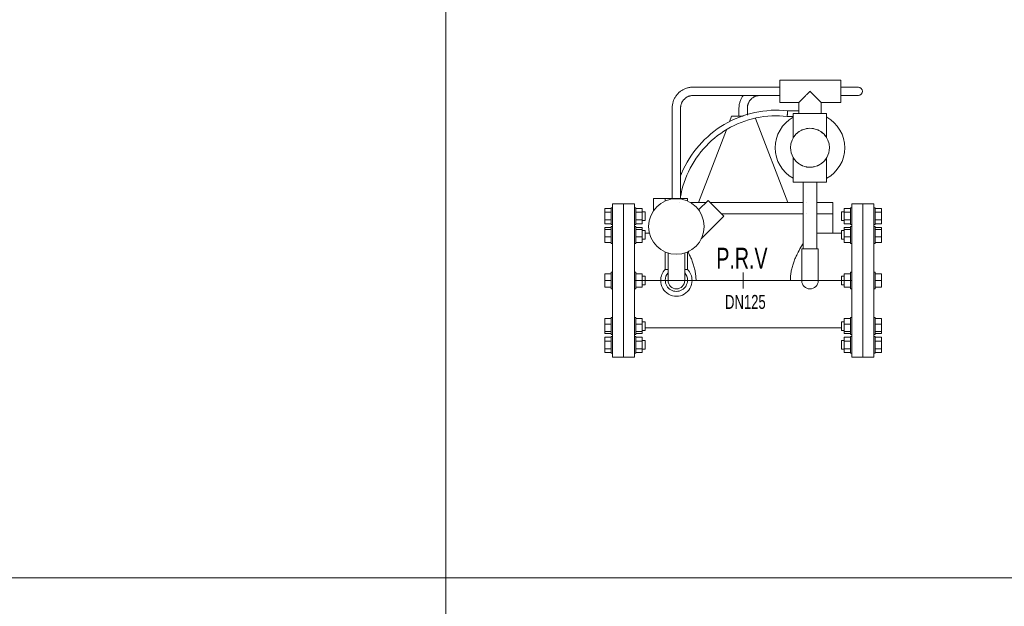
# Model space of a CAD drawing. Header units: millimetres. Extents: x 2339 to 23224, y 1509 to 18979.
# Tile 65 of 124: x 14477 to 16132, y 6161 to 7148. Entities that reach past the tile are written whole.
import ezdxf

# ---------------------------------------------------------------- set-up
doc = ezdxf.new("R2010")
doc.units = ezdxf.units.MM
doc.set_wipeout_variables(frame=1)
doc.layers.get('0').update_dxf_attribs({"lineweight": 0})
doc.styles.add('DISOCP', font='disocp.shx', dxfattribs={"width": 0.6})

# ---------------------------------------------------------------- blocks, each defined once
blk = doc.blocks.new('*U286')
blk.add_wipeout([(-123.8, -87.5), (-149, -87.5), (-149, -83.1), (-150.5, -83.1), (-150.5, -82.3), (-157.7, -82.3), (-157.7, 82.3), (-150.5, 82.3), (-150.5, 83.1), (-149, 83.1), (-149, 87.5), (-123.8, 87.5), (-123.8, 83.1), (-122.3, 83.1), (-122.3, 82.3), (-115.2, 82.3), (-115.2, 56.9), (-112, 56.7), (-112, 54), (-107, 54), (-107.9, 59.2), (-107.7, 65.6), (-106.4, 71.5), (-104.3, 76.4), (-102.4, 79.6), (-102.4, 93.7), (-81, 93.7), (-80.9, 199), (-78.2, 208.1), (-73.2, 214.4), (-67.3, 218.4), (-59.5, 220.5), (41.7, 220.7), (41.7, 228.6), (111.3, 228.6), (111.3, 220.7), (131.4, 220.7), (135.7, 218), (136.2, 215.9), (135.8, 214.1), (134.2, 212), (131.4, 211.1), (111.3, 211.1), (111.3, 203.2), (88.9, 203.2), (88.9, 190.5), (95.2, 190.5), (95.3, 186.3), (105, 178.8), (110.4, 171.7), (114.7, 161.2), (115.8, 153.3), (115.1, 143.6), (111.9, 134.2), (107.7, 127.3), (102.7, 122), (99, 119), (95.3, 116.7), (95.3, 112.4), (84.1, 112.4), (84.1, 88.9), (102.4, 88.9), (102.4, 54), (112, 54), (112, 78.4), (115.2, 78.4), (115.2, 82.3), (122.3, 82.3), (122.3, 83.1), (123.8, 83.1), (123.8, 87.5), (149, 87.5), (149, 83.1), (150.5, 83.1), (150.5, 82.3), (157.7, 82.3), (157.7, -82.3), (150.5, -82.3), (150.5, -83.1), (149, -83.1), (149, -87.5), (123.8, -87.5), (123.8, -83.1), (122.3, -83.1), (122.3, -82.3), (115.2, -82.3), (115.2, -56.9), (112, -56.7), (112, -54), (-115.2, -54), (-115.2, -82.3), (-122.3, -82.3), (-122.3, -83.1), (-123.8, -83.1)])
for p, q in [((111.3, 228.6), (41.7, 228.6)), ((41.7, 215.9), (41.7, 228.6)), ((111.3, 228.6), (111.3, 215.9)), ((41.7, 220.7), (-57.2, 220.7)), ((41.7, 203.2), (41.7, 215.9)), ((131.4, 220.7), (111.3, 220.7)), ((111.3, 215.9), (111.3, 203.2)), ((-57.2, 211.1), (41.7, 211.1)), ((41.7, 203.2), (63.5, 203.2)), ((63.5, 203.2), (63.5, 190.5)), ((88.9, 203.2), (111.3, 203.2)), ((88.9, 190.5), (88.9, 203.2)), ((131.4, 211.1), (111.3, 211.1)), ((-81, 196.8), (-81, 93.7)), ((-71.4, 93.7), (-71.4, 196.8)), ((-4.8, 196.8), (-4.8, 187.4)), ((4.8, 188.6), (4.8, 196.8)), ((63.5, 193.7), (50.6, 193.7)), ((-13.3, 187.4), (-15.7, 180.9)), ((-13.3, 187.4), (0, 187.4)), ((50.8, 88.9), (14.2, 185)), ((50.3, 187.3), (57.1, 187.3)), ((57.1, 190.5), (57.1, 162.9)), ((57.1, 190.5), (95.2, 190.5)), ((95.2, 162.9), (95.2, 190.5)), ((-19.2, 172), (-50.8, 88.9)), ((57.1, 140), (57.1, 112.4)), ((95.2, 112.4), (95.2, 140)), ((95.2, 112.4), (57.1, 112.4)), ((68.3, 112.4), (68.3, 36.2)), ((84.1, 36.2), (84.1, 112.4)), ((-102.4, 93.7), (-102.4, 79.2)), ((-102.4, 93.7), (-63.5, 93.7)), ((-88.9, 93.7), (-88.9, 90.5)), ((-63.5, 90.7), (-63.5, 93.7)), ((-40, 91.4), (-51, 80.5)), ((-40, 91.4), (-22.1, 73.5)), ((-157.7, 77.9), (-157.7, 82.3)), ((-150.5, 82.3), (-157.7, 82.3)), ((-149, 83.1), (-150.5, 83.1)), ((-150.5, 73.5), (-150.5, 83.1)), ((-136.4, 87.5), (-149, 87.5)), ((-149, -87.5), (-149, 87.5)), ((-136.4, 87.5), (-136.4, -87.5)), ((-123.8, 87.5), (-136.4, 87.5)), ((-136.4, -87.5), (-136.4, 87.5)), ((-123.8, 87.5), (-123.8, -87.5)), ((-122.3, 83.1), (-123.8, 83.1)), ((-122.3, 83.1), (-122.3, 73.5)), ((-115.2, 82.3), (-122.3, 82.3)), ((-115.2, 82.3), (-115.2, 77.9)), ((-50.8, 88.9), (-59.9, 88.9)), ((-50.8, 88.9), (-42.5, 88.9)), ((102.4, 88.9), (84.1, 88.9)), ((102.4, 76.2), (102.4, 88.9)), ((115.2, 82.3), (115.2, 77.9)), ((115.2, 82.3), (122.3, 82.3)), ((122.3, 83.1), (123.8, 83.1)), ((122.3, 83.1), (122.3, 73.5)), ((123.8, 87.5), (136.4, 87.5)), ((123.8, 87.5), (123.8, -87.5)), ((136.4, 87.5), (149, 87.5)), ((136.4, 87.5), (136.4, -87.5)), ((136.4, -87.5), (136.4, 87.5)), ((149, -87.5), (149, 87.5)), ((149, 83.1), (150.5, 83.1)), ((150.5, 73.5), (150.5, 83.1)), ((150.5, 82.3), (157.7, 82.3)), ((157.7, 77.9), (157.7, 82.3)), ((-157.7, 69.1), (-157.7, 77.9)), ((-150.5, 77.9), (-157.7, 77.9)), ((-157.7, 64.7), (-157.7, 69.1)), ((-157.7, 69.1), (-150.5, 69.1)), ((-150.5, 63.9), (-150.5, 73.5)), ((-115.2, 77.9), (-122.3, 77.9)), ((-122.3, 73.5), (-122.3, 63.9)), ((-122.3, 69.1), (-115.2, 69.1)), ((-112, 78.4), (-115.2, 78.4)), ((-115.2, 77.9), (-115.2, 69.1)), ((-115.2, 69.1), (-115.2, 64.7)), ((-115.2, 68.6), (-112, 68.6)), ((-112, 78.2), (-112, 73.5)), ((-112, 73.5), (-112, 68.6)), ((-48, 47.5), (-22.1, 73.5)), ((68.3, 76.2), (-24.8, 76.2)), ((102.4, 76.2), (84.1, 76.2)), ((102.4, 76.2), (102.4, 54)), ((112, 78.4), (115.2, 78.4)), ((112, 78.2), (112, 73.5)), ((112, 73.5), (112, 68.6)), ((115.2, 68.6), (112, 68.6)), ((115.2, 77.9), (115.2, 69.1)), ((115.2, 77.9), (122.3, 77.9)), ((115.2, 69.1), (115.2, 64.7)), ((122.3, 69.1), (115.2, 69.1)), ((122.3, 73.5), (122.3, 63.9)), ((150.5, 77.9), (157.7, 77.9)), ((150.5, 63.9), (150.5, 73.5)), ((157.7, 69.1), (150.5, 69.1)), ((157.7, 69.1), (157.7, 77.9)), ((157.7, 64.7), (157.7, 69.1)), ((-150.5, 64.7), (-157.7, 64.7)), ((-157.7, 58.2), (-157.7, 60.5)), ((-150.5, 60.5), (-157.7, 60.5)), ((-157.7, 49.7), (-157.7, 58.2)), ((-150.5, 58.2), (-157.7, 58.2)), ((-150.5, 63.9), (-149, 63.9)), ((-149, 61.6), (-150.5, 61.6)), ((-150.5, 45.2), (-150.5, 61.6)), ((-149, 61.6), (-150.5, 61.6)), ((-150.5, 61.3), (-150.5, 61.3)), ((-123.8, 63.9), (-122.3, 63.9)), ((-122.3, 61.6), (-123.8, 61.6)), ((-122.3, 61.6), (-123.8, 61.6)), ((-115.2, 64.7), (-122.3, 64.7)), ((-122.3, 61.6), (-122.3, 45.2)), ((-122.3, 61.3), (-122.3, 61.3)), ((-115.2, 60.5), (-122.3, 60.5)), ((-115.2, 58.2), (-122.3, 58.2)), ((-115.2, 60.5), (-115.2, 58.2)), ((-115.2, 58.2), (-115.2, 49.7)), ((-112, 56.9), (-115.2, 56.9)), ((-112, 56.9), (-115.2, 56.9)), ((-112, 56.9), (-112, 48.5)), ((-112, 56.7), (-112, 56.7)), ((112, 56.9), (115.2, 56.9)), ((112, 56.9), (112, 48.5)), ((112, 56.9), (115.2, 56.9)), ((112, 56.7), (112, 56.7)), ((115.2, 64.7), (122.3, 64.7)), ((115.2, 60.5), (115.2, 58.2)), ((115.2, 60.5), (122.3, 60.5)), ((115.2, 58.2), (115.2, 49.7)), ((115.2, 58.2), (122.3, 58.2)), ((123.8, 63.9), (122.3, 63.9)), ((122.3, 61.6), (123.8, 61.6)), ((122.3, 61.6), (122.3, 45.2)), ((122.3, 61.6), (123.8, 61.6)), ((122.3, 61.3), (122.3, 61.3)), ((150.5, 63.9), (149, 63.9)), ((149, 61.6), (150.5, 61.6)), ((149, 61.6), (150.5, 61.6)), ((150.5, 64.7), (157.7, 64.7)), ((150.5, 45.2), (150.5, 61.6)), ((150.5, 61.3), (150.5, 61.3)), ((150.5, 60.5), (157.7, 60.5)), ((150.5, 58.2), (157.7, 58.2)), ((157.7, 58.2), (157.7, 60.5)), ((157.7, 49.7), (157.7, 58.2)), ((-157.7, 43.4), (-157.7, 49.7)), ((-150.5, 49.7), (-157.7, 49.7)), ((-150.5, 42.4), (-150.5, 45.2)), ((-115.2, 49.7), (-122.3, 49.7)), ((-122.3, 45.2), (-122.3, 42.4)), ((-115.2, 49.7), (-115.2, 43.4)), ((-115.2, 47.1), (-112, 47.1)), ((-106.9, 54), (-112, 54)), ((-112, 48.5), (-112, 47.1)), ((-112, 47.2), (-112, 47.2)), ((112, 54), (84.1, 54)), ((112, 48.5), (112, 47.1)), ((112, 47.2), (112, 47.2)), ((115.2, 47.1), (112, 47.1)), ((115.2, 49.7), (115.2, 43.4)), ((115.2, 49.7), (122.3, 49.7)), ((122.3, 45.2), (122.3, 42.4)), ((123.8, -54), (123.8, 54)), ((150.5, 49.7), (157.7, 49.7)), ((150.5, 42.4), (150.5, 45.2)), ((157.7, 43.4), (157.7, 49.7)), ((-157.7, 43.4), (-150.5, 43.4)), ((-150.5, 42.4), (-149, 42.4)), ((-123.8, 42.4), (-122.3, 42.4)), ((-122.3, 43.4), (-115.2, 43.4)), ((66.8, 36.2), (76.2, 36.2)), ((66.8, -0.3), (66.8, 36.2)), ((76.2, 36.2), (85.6, 36.2)), ((85.6, -0.3), (85.6, 36.2)), ((122.3, 43.4), (115.2, 43.4)), ((123.8, 42.4), (122.3, 42.4)), ((150.5, 42.4), (149, 42.4)), ((157.7, 43.4), (150.5, 43.4)), ((-88.9, 32.8), (-88.9, 12.7)), ((-85.7, 31.5), (-85.7, 12.7)), ((-66.7, 12.7), (-66.7, 31.5)), ((-64, 31.5), (-62.1, 33.4)), ((-63.5, 12.7), (-63.5, 32.8)), ((-85.8, 12.7), (-88.9, 12.7)), ((-85.7, 12.7), (-85.7, 0)), ((-66.7, 12.7), (-66.7, 0)), ((-63.5, 12.7), (-66.6, 12.7)), ((-157.7, 0), (-157.7, 7.6)), ((-150.5, 7.6), (-157.7, 7.6)), ((-149, 9.6), (-150.5, 9.6)), ((-150.5, 9.6), (-150.5, 9.3)), ((-150.5, -9.6), (-150.5, 9.6)), ((-122.3, 9.6), (-123.8, 9.6)), ((123.8, 0), (-123.8, 0)), ((-122.3, 9.6), (-122.3, -9.6)), ((-122.3, 9.3), (-122.3, 9.6)), ((-115.2, 7.6), (-122.3, 7.6)), ((-115.2, 7.6), (-115.2, 0)), ((-112, 4.9), (-115.2, 4.9)), ((-112, 4.9), (-112, -4.9)), ((0, 9.1), (0, -9.1)), ((112, 4.9), (115.2, 4.9)), ((112, 4.9), (112, -4.9)), ((115.2, 7.6), (115.2, 0)), ((115.2, 7.6), (122.3, 7.6)), ((122.3, 9.6), (123.8, 9.6)), ((122.3, 9.6), (122.3, -9.6)), ((122.3, 9.3), (122.3, 9.6)), ((149, 9.6), (150.5, 9.6)), ((150.5, 9.6), (150.5, 9.3)), ((150.5, -9.6), (150.5, 9.6)), ((150.5, 7.6), (157.7, 7.6)), ((157.7, 0), (157.7, 7.6)), ((-157.7, -7.6), (-157.7, 0)), ((-150.5, 0), (-157.7, 0)), ((-150.5, -7.6), (-157.7, -7.6)), ((-150.5, -9.3), (-150.5, -9.6)), ((-150.5, -9.6), (-149, -9.6)), ((-123.8, -9.6), (-122.3, -9.6)), ((-115.2, 0), (-122.3, 0)), ((-115.2, -7.6), (-122.3, -7.6)), ((-122.3, -9.6), (-122.3, -9.3)), ((-115.2, 0), (-115.2, -7.6)), ((-115.2, -4.9), (-112, -4.9)), ((-112, -4.9), (-112, -4.7)), ((112, -4.9), (112, -4.7)), ((115.2, -4.9), (112, -4.9)), ((115.2, 0), (115.2, -7.6)), ((115.2, 0), (122.3, 0)), ((115.2, -7.6), (122.3, -7.6)), ((122.3, -9.6), (122.3, -9.3)), ((123.8, -9.6), (122.3, -9.6)), ((150.5, -9.6), (149, -9.6)), ((150.5, 0), (157.7, 0)), ((150.5, -7.6), (157.7, -7.6)), ((150.5, -9.3), (150.5, -9.6)), ((157.7, -7.6), (157.7, 0)), ((-157.7, -49.7), (-157.7, -43.4)), ((-150.5, -43.4), (-157.7, -43.4)), ((-149, -42.4), (-150.5, -42.4)), ((-150.5, -45.2), (-150.5, -42.4)), ((-122.3, -42.4), (-123.8, -42.4)), ((-122.3, -42.4), (-122.3, -45.2)), ((-115.2, -43.4), (-122.3, -43.4)), ((-115.2, -43.4), (-115.2, -49.7)), ((115.2, -43.4), (115.2, -49.7)), ((115.2, -43.4), (122.3, -43.4)), ((122.3, -42.4), (123.8, -42.4)), ((122.3, -42.4), (122.3, -45.2)), ((149, -42.4), (150.5, -42.4)), ((150.5, -45.2), (150.5, -42.4)), ((150.5, -43.4), (157.7, -43.4)), ((157.7, -49.7), (157.7, -43.4)), ((-157.7, -58.2), (-157.7, -49.7)), ((-150.5, -49.7), (-157.7, -49.7)), ((-150.5, -61.6), (-150.5, -45.2)), ((-122.3, -45.2), (-122.3, -61.6)), ((-115.2, -49.7), (-122.3, -49.7)), ((-112, -47.1), (-115.2, -47.1)), ((-115.2, -49.7), (-115.2, -58.2)), ((-112, -47.1), (-112, -48.5)), ((-112, -47.2), (-112, -47.2)), ((-112, -48.5), (-112, -56.9)), ((-112, -54), (112, -54)), ((112, -47.1), (115.2, -47.1)), ((112, -47.1), (112, -48.5)), ((112, -47.2), (112, -47.2)), ((112, -48.5), (112, -56.9)), ((115.2, -49.7), (115.2, -58.2)), ((115.2, -49.7), (122.3, -49.7)), ((122.3, -45.2), (122.3, -61.6)), ((150.5, -61.6), (150.5, -45.2)), ((150.5, -49.7), (157.7, -49.7)), ((157.7, -58.2), (157.7, -49.7)), ((-157.7, -60.5), (-157.7, -58.2)), ((-150.5, -58.2), (-157.7, -58.2)), ((-150.5, -60.5), (-157.7, -60.5)), ((-157.7, -69.1), (-157.7, -64.7)), ((-150.5, -64.7), (-157.7, -64.7)), ((-150.5, -61.3), (-150.5, -61.3)), ((-150.5, -61.6), (-149, -61.6)), ((-150.5, -61.6), (-149, -61.6)), ((-149, -63.9), (-150.5, -63.9)), ((-150.5, -73.5), (-150.5, -63.9)), ((-123.8, -61.6), (-122.3, -61.6)), ((-123.8, -61.6), (-122.3, -61.6)), ((-122.3, -63.9), (-123.8, -63.9)), ((-115.2, -58.2), (-122.3, -58.2)), ((-115.2, -60.5), (-122.3, -60.5)), ((-122.3, -61.3), (-122.3, -61.3)), ((-122.3, -63.9), (-122.3, -73.5)), ((-115.2, -64.7), (-122.3, -64.7)), ((-115.2, -56.9), (-112, -56.9)), ((-115.2, -56.9), (-112, -56.9)), ((-115.2, -58.2), (-115.2, -60.5)), ((-115.2, -64.7), (-115.2, -69.1)), ((-112, -56.7), (-112, -56.7)), ((112, -56.7), (112, -56.7)), ((115.2, -56.9), (112, -56.9)), ((115.2, -56.9), (112, -56.9)), ((115.2, -58.2), (115.2, -60.5)), ((115.2, -58.2), (122.3, -58.2)), ((115.2, -60.5), (122.3, -60.5)), ((115.2, -64.7), (115.2, -69.1)), ((115.2, -64.7), (122.3, -64.7)), ((122.3, -61.3), (122.3, -61.3)), ((123.8, -61.6), (122.3, -61.6)), ((123.8, -61.6), (122.3, -61.6)), ((122.3, -63.9), (123.8, -63.9)), ((122.3, -63.9), (122.3, -73.5)), ((150.5, -61.6), (149, -61.6)), ((150.5, -61.6), (149, -61.6)), ((149, -63.9), (150.5, -63.9)), ((150.5, -58.2), (157.7, -58.2)), ((150.5, -60.5), (157.7, -60.5)), ((150.5, -61.3), (150.5, -61.3)), ((150.5, -73.5), (150.5, -63.9)), ((150.5, -64.7), (157.7, -64.7)), ((157.7, -60.5), (157.7, -58.2)), ((157.7, -69.1), (157.7, -64.7)), ((-157.7, -77.9), (-157.7, -69.1)), ((-150.5, -69.1), (-157.7, -69.1)), ((-157.7, -82.3), (-157.7, -77.9)), ((-150.5, -77.9), (-157.7, -77.9)), ((-150.5, -83.1), (-150.5, -73.5)), ((-115.2, -69.1), (-122.3, -69.1)), ((-122.3, -73.5), (-122.3, -83.1)), ((-115.2, -77.9), (-122.3, -77.9)), ((-112, -68.6), (-115.2, -68.6)), ((-115.2, -69.1), (-115.2, -77.9)), ((-115.2, -77.9), (-115.2, -82.3)), ((-115.2, -78.4), (-112, -78.4)), ((-112, -68.6), (-112, -73.5)), ((-112, -73.5), (-112, -78.4)), ((112, -68.6), (115.2, -68.6)), ((112, -68.6), (112, -73.5)), ((112, -73.5), (112, -78.4)), ((115.2, -78.4), (112, -78.4)), ((115.2, -69.1), (115.2, -77.9)), ((115.2, -69.1), (122.3, -69.1)), ((115.2, -77.9), (115.2, -82.3)), ((115.2, -77.9), (122.3, -77.9)), ((122.3, -73.5), (122.3, -83.1)), ((150.5, -69.1), (157.7, -69.1)), ((150.5, -83.1), (150.5, -73.5)), ((150.5, -77.9), (157.7, -77.9)), ((157.7, -77.9), (157.7, -69.1)), ((157.7, -82.3), (157.7, -77.9)), ((-150.5, -82.3), (-157.7, -82.3)), ((-150.5, -83.1), (-149, -83.1)), ((-149, -87.5), (-136.4, -87.5)), ((-136.4, -87.5), (-123.8, -87.5)), ((-123.8, -83.1), (-122.3, -83.1)), ((-115.2, -82.3), (-122.3, -82.3)), ((115.2, -82.3), (122.3, -82.3)), ((123.8, -83.1), (122.3, -83.1)), ((136.4, -87.5), (123.8, -87.5)), ((149, -87.5), (136.4, -87.5)), ((150.5, -83.1), (149, -83.1)), ((150.5, -82.3), (157.7, -82.3))]:
    blk.add_line(p, q)
at = {"flags": 128}
for points in [[(-57.2, 220.7), (-58.1, 220.6), (-59.1, 220.6), (-60, 220.5), (-60.9, 220.4), (-61.9, 220.2), (-62.8, 220), (-63.7, 219.7), (-64.6, 219.5), (-65.5, 219.1), (-66.4, 218.8), (-67.3, 218.4), (-68.1, 218), (-69, 217.5), (-69.8, 217), (-70.6, 216.5), (-71.4, 215.9), (-72.1, 215.4), (-72.9, 214.8), (-73.6, 214.1), (-74.2, 213.4), (-74.9, 212.7), (-75.5, 212), (-76.1, 211.3), (-76.7, 210.5), (-77.2, 209.7), (-77.7, 208.9), (-78.2, 208.1), (-78.6, 207.2), (-79, 206.4), (-79.3, 205.5), (-79.7, 204.6), (-80, 203.7), (-80.2, 202.8), (-80.4, 201.8), (-80.6, 200.9), (-80.8, 200), (-80.9, 199), (-80.9, 198.1), (-81, 197.1), (-81, 196.8)], [(-71.4, 196.8), (-71.4, 197.4), (-71.4, 198), (-71.3, 198.6), (-71.3, 199.1), (-71.2, 199.7), (-71, 200.2), (-70.9, 200.8), (-70.7, 201.3), (-70.5, 201.9), (-70.3, 202.4), (-70.1, 202.9), (-69.8, 203.4), (-69.5, 203.9), (-69.3, 204.4), (-68.9, 204.9), (-68.6, 205.4), (-68.3, 205.8), (-67.9, 206.3), (-67.5, 206.7), (-67.1, 207.1), (-66.7, 207.5), (-66.3, 207.9), (-65.8, 208.2), (-65.3, 208.6), (-64.9, 208.9), (-64.4, 209.2), (-63.9, 209.5), (-63.4, 209.7), (-62.9, 209.9), (-62.3, 210.2), (-61.8, 210.4), (-61.2, 210.5), (-60.7, 210.7), (-60.1, 210.8), (-59.6, 210.9), (-59, 211), (-58.4, 211.1), (-57.9, 211.1), (-57.3, 211.1), (-57.2, 211.1)], [(0, 211.1), (-0.5, 210.5), (-1, 209.7), (-1.5, 208.9), (-2, 208.1), (-2.4, 207.2), (-2.8, 206.4), (-3.1, 205.5), (-3.5, 204.6), (-3.8, 203.7), (-4, 202.8), (-4.2, 201.8), (-4.4, 200.9), (-4.6, 200), (-4.7, 199), (-4.7, 198.1), (-4.8, 197.1), (-4.8, 196.8)], [(4.8, 196.8), (4.8, 197.4), (4.8, 198), (4.9, 198.6), (4.9, 199.1), (5, 199.7), (5.2, 200.2), (5.3, 200.8), (5.5, 201.3), (5.7, 201.9), (5.9, 202.4), (6.1, 202.9), (6.4, 203.4), (6.7, 203.9), (6.9, 204.4), (7.3, 204.9), (7.6, 205.4), (7.9, 205.8), (8.3, 206.3), (8.7, 206.7), (9.1, 207.1), (9.5, 207.5), (9.9, 207.9), (10.4, 208.2), (10.9, 208.6), (11.3, 208.9), (11.8, 209.2), (12.3, 209.5), (12.8, 209.7), (13.3, 209.9), (13.9, 210.2), (14.4, 210.4), (15, 210.5), (15.5, 210.7), (16.1, 210.8), (16.6, 210.9), (17.2, 211), (17.8, 211.1), (18.3, 211.1), (18.9, 211.1)], [(50.6, 193.7), (45.9, 194.1), (41.2, 194.3), (36.5, 194.3), (31.8, 194.2), (27.1, 193.8), (22.5, 193.3), (17.8, 192.6), (13.2, 191.7), (8.6, 190.6), (4.1, 189.3), (-0.3, 187.9), (-4.8, 186.2), (-9.1, 184.4), (-13.4, 182.5), (-17.5, 180.3), (-21.6, 178), (-25.6, 175.6), (-29.5, 172.9), (-33.3, 170.1), (-37, 167.2), (-40.5, 164.1), (-44, 160.9), (-47.3, 157.6), (-50.4, 154.1), (-53.4, 150.5), (-56.3, 146.8), (-59, 142.9), (-61.6, 139), (-64, 135), (-66.2, 130.8), (-68.3, 126.6), (-70.2, 122.3), (-71.4, 119.3)], [(-71.4, 95.5), (-70.8, 98.9), (-69.8, 103.3), (-68.7, 107.6), (-67.4, 111.8), (-65.9, 116), (-64.3, 120.1), (-62.4, 124.2), (-60.5, 128.2), (-58.3, 132.1), (-56.1, 135.9), (-53.6, 139.6), (-51, 143.2), (-48.3, 146.7), (-45.4, 150.1), (-42.4, 153.4), (-39.3, 156.6), (-36.1, 159.6), (-32.7, 162.5), (-29.2, 165.3), (-25.6, 167.9), (-21.9, 170.4), (-18.2, 172.7), (-14.3, 174.9), (-10.3, 176.9), (-6.3, 178.7), (-2.2, 180.4), (2, 182), (6.2, 183.3), (10.5, 184.5), (14.8, 185.5), (19.2, 186.4), (23.6, 187), (28, 187.5), (32.5, 187.8), (36.9, 188), (41.3, 187.9), (45.8, 187.7), (50.2, 187.3), (50.3, 187.3)]]:
    blk.add_lwpolyline(points, dxfattribs=at)
for centre, radius, start, end in [((131.4, 215.9), 4.76, 270, 90), ((76.2, 151.5), 39.7, 118.7562, 180.0001), ((76.2, 151.5), 39.7, 0.0001, 61.244), ((76.2, 151.5), 22.2, 0.0001, 180.0001), ((76.2, 151.5), 39.7, 180.0001, 241.244), ((76.2, 151.5), 22.2, 180.0001, 0.0001), ((76.2, 151.5), 39.7, 298.7562, 0.0001), ((-76.2, 61.6), 31.7, 90.0001, 270.0001), ((-76.2, 61.6), 31.7, 270.0001, 90.0001), ((-76.2, 0), 17.9, 135.0001, 180.0001), ((-76.2, 0), 17.9, 0.0001, 45.0001), ((-76.2, 0), 17.9, 180.0001, 0.0001), ((-76.2, 0.3), 12.7, 138.6937, 180.0001), ((-76.2, 0.3), 12.7, 180.0001, 0.0001), ((-76.2, 0.3), 12.7, 0.0001, 41.232), ((-76.2, 0), 9.52, 180.0002, 0.0002), ((76.2, -0.3), 9.36, 180, 0)]:
    blk.add_arc(centre, radius, start, end)
for centre, major_axis, start_param, end_param in [((0, 88.9), (102.4, 0), 2.356194, 2.356221), ((0, 88.9), (68.3, 0), 5.497868, 8.435411), ((0, 88.9), (102.4, 0), 0.785356, 0.785416), ((0, 76.2), (102.4, 0), 0.785398, 0.785406), ((0, 0), (53.8, 0), 2.356247, 6.283137)]:
    blk.add_ellipse(centre, major_axis=major_axis, ratio=0.000001, start_param=start_param, end_param=end_param)
for points, knots in [([(63.5, 203.2), (63.5, 203.2), (63.6, 203.3), (63.8, 203.5), (63.9, 203.7), (64.2, 203.9), (64.5, 204.2), (64.8, 204.5), (65.2, 204.9), (65.6, 205.3), (66, 205.7), (66.5, 206.2), (67, 206.7), (67.5, 207.2), (68.2, 207.9), (68.9, 208.6), (69.6, 209.3), (70.4, 210.1), (71.8, 211.5), (73.8, 213.5), (75.4, 215.1), (76.2, 215.9)], [0, 0, 0, 0, 0.071429, 0.107143, 0.142857, 0.178571, 0.214286, 0.25, 0.285714, 0.321429, 0.357143, 0.392857, 0.428571, 0.464286, 0.5, 0.571429, 0.607143, 0.642857, 0.714286, 0.857143, 1, 1, 1, 1]), ([(76.2, 215.9), (77, 215.1), (78.6, 213.5), (80.6, 211.5), (82, 210.1), (82.8, 209.3), (83.3, 208.8), (83.9, 208.2), (84.4, 207.7), (84.9, 207.2), (85.4, 206.7), (85.9, 206.2), (86.4, 205.7), (86.8, 205.3), (87.2, 204.9), (87.6, 204.5), (87.9, 204.2), (88.2, 203.9), (88.4, 203.7), (88.6, 203.5), (88.8, 203.3), (88.9, 203.2), (88.9, 203.2)], [0, 0, 0, 0, 0.142857, 0.285714, 0.357143, 0.392857, 0.428571, 0.464286, 0.5, 0.535714, 0.571429, 0.607143, 0.642857, 0.678571, 0.714286, 0.75, 0.785714, 0.821429, 0.857143, 0.892857, 0.928571, 1, 1, 1, 1]), ([(50.6, 193.6), (50.6, 193.7), (50.6, 193.7), (50.6, 193.2), (50.5, 192.2), (50.5, 191.1), (50.4, 190.5)], [0.4444444, 0.4444444, 0.4444444, 0.4444444, 0.5555556, 0.6666667, 0.8333333, 1, 1, 1, 1]), ([(60.8, 167.5), (60.9, 167.6), (61, 167.7), (61.3, 167.9), (61.5, 168.2), (61.8, 168.4), (62.1, 168.6), (62.6, 169), (63, 169.3), (63.2, 169.5)], [0.2026439, 0.2026439, 0.2026439, 0.2026439, 0.20833333, 0.21527778, 0.22222222, 0.22916667, 0.23611111, 0.25, 0.26495682, 0.26495682, 0.26495682, 0.26495682]), ([(65.6, 171), (65.9, 171.2), (66.3, 171.4), (67, 171.7), (67.5, 171.9), (67.8, 172), (67.8, 172)], [0.31992922, 0.31992922, 0.31992922, 0.31992922, 0.33333333, 0.34722222, 0.36111111, 0.36129556, 0.36129556, 0.36129556, 0.36129556]), ([(71.6, 173.2), (72, 173.3), (72.8, 173.4), (73.6, 173.5), (74, 173.6)], [0.42760459, 0.42760459, 0.42760459, 0.42760459, 0.44444444, 0.46615188, 0.46615188, 0.46615188, 0.46615188]), ([(78.4, 173.6), (78.8, 173.5), (79.6, 173.4), (80.4, 173.3), (80.8, 173.2)], [0.53381805, 0.53381805, 0.53381805, 0.53381805, 0.55555556, 0.57235883, 0.57235883, 0.57235883, 0.57235883]), ([(84.6, 172), (84.6, 172), (84.9, 171.9), (85.3, 171.8), (85.7, 171.5), (86.2, 171.3), (86.5, 171.2), (86.7, 171.1), (86.8, 171)], [0.63865733, 0.63865733, 0.63865733, 0.63865733, 0.63888889, 0.65277778, 0.65972222, 0.66666667, 0.67708333, 0.68003291, 0.68003291, 0.68003291, 0.68003291]), ([(89.2, 169.5), (89.4, 169.3), (89.9, 168.9), (90.4, 168.5), (90.8, 168.2), (90.9, 168.1), (91.1, 168), (91.3, 167.8), (91.5, 167.6), (91.6, 167.5)], [0.73499461, 0.73499461, 0.73499461, 0.73499461, 0.75, 0.77083333, 0.77604167, 0.77864583, 0.78125, 0.79166667, 0.79731588, 0.79731588, 0.79731588, 0.79731588]), ([(57.1, 162.9), (57.1, 163.1), (57.3, 163.5), (57.8, 164), (58.1, 164.4), (58.4, 164.7), (58.7, 165.1), (59.1, 165.6), (59.4, 166), (59.6, 166.2)], [0, 0, 0, 0, 0.0555556, 0.0833333, 0.0972222, 0.1111111, 0.125, 0.1388889, 0.1613176, 0.1613176, 0.1613176, 0.1613176]), ([(92.8, 166.2), (93.1, 165.8), (93.5, 165.3), (93.9, 164.9), (94.1, 164.7), (94.3, 164.5), (94.7, 164), (95.1, 163.4), (95.2, 163.1), (95.2, 162.9)], [0.8386032, 0.8386032, 0.8386032, 0.8386032, 0.875, 0.8854167, 0.890625, 0.8958333, 0.9166667, 0.9583333, 1, 1, 1, 1]), ([(59.6, 136.8), (59.3, 137.1), (58.9, 137.6), (58.5, 138.1), (58.3, 138.2), (58.1, 138.5), (57.7, 139), (57.3, 139.6), (57.1, 139.9), (57.1, 140)], [0.8386824, 0.8386824, 0.8386824, 0.8386824, 0.875, 0.8854167, 0.890625, 0.8958333, 0.9166667, 0.9583333, 1, 1, 1, 1]), ([(63.2, 133.5), (63, 133.6), (62.5, 134), (62, 134.4), (61.6, 134.7), (61.5, 134.8), (61.3, 135), (61.1, 135.2), (60.9, 135.3), (60.8, 135.4)], [0.73504318, 0.73504318, 0.73504318, 0.73504318, 0.75, 0.77083333, 0.77604167, 0.77864583, 0.78125, 0.79166667, 0.7973561, 0.7973561, 0.7973561, 0.7973561]), ([(91.6, 135.4), (91.5, 135.3), (91.4, 135.2), (91.1, 135), (90.9, 134.8), (90.6, 134.6), (90.3, 134.3), (89.8, 133.9), (89.4, 133.6), (89.2, 133.5)], [0.20268412, 0.20268412, 0.20268412, 0.20268412, 0.20833333, 0.21527778, 0.22222222, 0.22916667, 0.23611111, 0.25, 0.26500539, 0.26500539, 0.26500539, 0.26500539]), ([(95.2, 140), (95.2, 139.9), (95.1, 139.5), (94.6, 138.9), (94.3, 138.5), (94, 138.2), (93.7, 137.9), (93.3, 137.4), (93, 137), (92.8, 136.8)], [0, 0, 0, 0, 0.0555556, 0.0833333, 0.0972222, 0.1111111, 0.125, 0.1388889, 0.1613968, 0.1613968, 0.1613968, 0.1613968]), ([(67.8, 130.9), (67.8, 130.9), (67.5, 131), (67.1, 131.2), (66.7, 131.4), (66.2, 131.6), (65.9, 131.8), (65.7, 131.9), (65.6, 131.9)], [0.63870444, 0.63870444, 0.63870444, 0.63870444, 0.63888889, 0.65277778, 0.65972222, 0.66666667, 0.67708333, 0.68007078, 0.68007078, 0.68007078, 0.68007078]), ([(74, 129.4), (73.6, 129.4), (72.8, 129.5), (72, 129.6), (71.6, 129.7)], [0.53384812, 0.53384812, 0.53384812, 0.53384812, 0.55555556, 0.57239541, 0.57239541, 0.57239541, 0.57239541]), ([(80.8, 129.7), (80.4, 129.7), (79.6, 129.5), (78.8, 129.4), (78.4, 129.4)], [0.42764117, 0.42764117, 0.42764117, 0.42764117, 0.44444444, 0.46618195, 0.46618195, 0.46618195, 0.46618195]), ([(86.8, 131.9), (86.5, 131.8), (86.1, 131.6), (85.4, 131.2), (84.9, 131), (84.6, 130.9), (84.6, 130.9)], [0.31996709, 0.31996709, 0.31996709, 0.31996709, 0.33333333, 0.34722222, 0.36111111, 0.36134267, 0.36134267, 0.36134267, 0.36134267]), ([(53.8, 0), (53.8, 1.9), (54, 5.6), (54.7, 10), (55.4, 13.5), (56.1, 16.1), (56.9, 18.6), (57.8, 21.1), (58.6, 23.4), (59.9, 26.5), (62.3, 31.6), (65.3, 37.2), (67.5, 40.8), (68.3, 42.1)], [0, 0, 0, 0, 0.0625, 0.125, 0.15625, 0.1875, 0.21875, 0.25, 0.28125, 0.3125, 0.375, 0.5, 0.5751957, 0.5751957, 0.5751957, 0.5751957]), ([(-63, 32.7), (-62.5, 31.9), (-61.4, 29.6), (-59.9, 26.5), (-58.6, 23.4), (-57.8, 21.1), (-56.9, 18.6), (-56.1, 16.1), (-55.4, 13.5), (-54.7, 10), (-54, 5.6), (-53.8, 1.9), (-53.8, 0)], [0.5857123, 0.5857123, 0.5857123, 0.5857123, 0.625, 0.6875, 0.71875, 0.75, 0.78125, 0.8125, 0.84375, 0.875, 0.9375, 1, 1, 1, 1])]:
    blk.add_open_spline(points, degree=3, knots=knots)
blk.add_open_spline([(50.4, 190.5), (50.4, 190.1), (50.4, 189.4), (50.3, 188.4), (50.3, 187.7), (50.3, 187.3), (50.3, 187.3), (50.3, 187.4)], degree=3)
at = {"style": 'DISOCP', "width": 0.7}
for s, height, p in [('P.R.V', 23.88, (-30.6, 13.5)), ('DN125', 15.92, (-20.7, -32.4))]:
    blk.add_text(s, height=height, dxfattribs=at).set_placement(p)

msp = doc.modelspace()

# ---------------------------------------------------------------- linework, layer by layer
for p, q in [((15193.1, 1508.9), (15193.1, 16868.4)), ((2339.1, 6208.9), (19193.1, 6208.9))]:
    msp.add_line(p, q)

# ---------------------------------------------------------------- block references
at = {"xscale": 1.473684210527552, "yscale": 1.473684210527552, "zscale": 1.473684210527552}
msp.add_blockref('*U286', (15693.1, 6708.9), dxfattribs=at)

doc.saveas('drawing.dxf')
